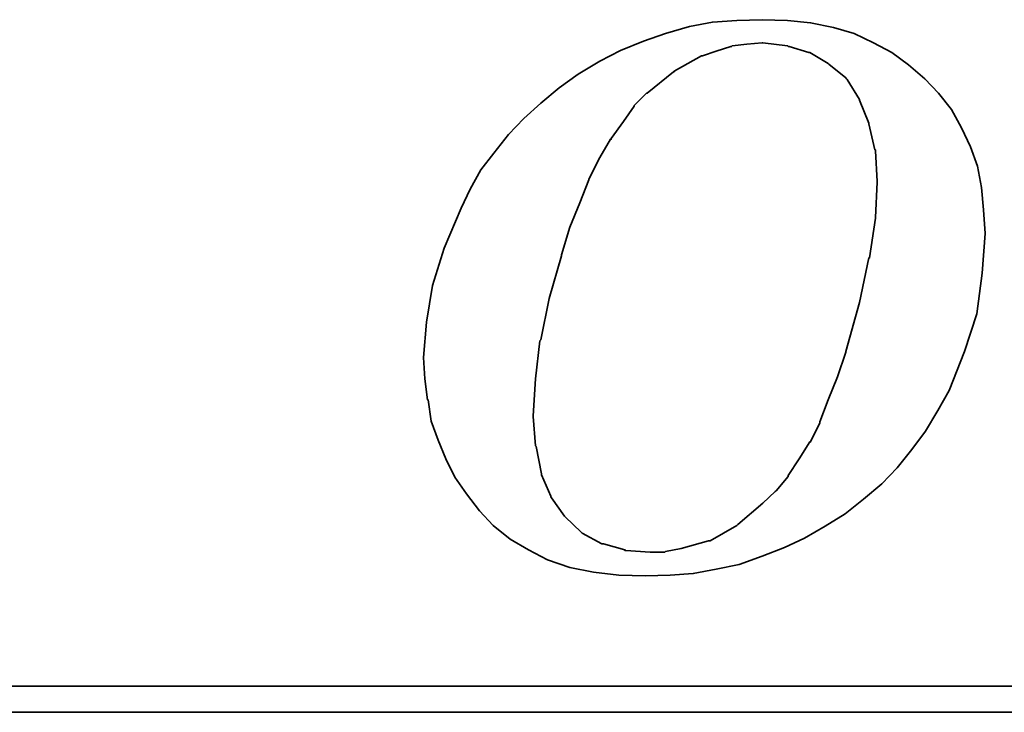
# Model space of a CAD drawing. Header units: inches. Extents: x 11 to 362, y 96 to 274.
# Tile 33 of 48: x 293.68 to 301.13, y 185.58 to 190.83. Entities that reach past the tile are written whole.
import ezdxf

# ---------------------------------------------------------------- set-up
doc = ezdxf.new("R2010")
doc.units = ezdxf.units.IN
doc.header["$LTSCALE"] = 0.25
doc.layers.add('DIM', color=4, linetype='Continuous')
doc.layers.add('layer 1', color=7, linetype='Continuous')

# ---------------------------------------------------------------- blocks, each defined once
blk = doc.blocks.new('TBI MOTION logo(完整正式版)')
at = {"layer": 'layer 1', "color": 22, "lineweight": 35}
for points, knots in [([(-11.34375, -6.98375), (-11.34375, -6.98375), (-10.91375, -7.43875), (-10.91375, -7.43875), (-10.91375, -7.43875), (-10.91375, -7.43875), (-10.38625, -7.87125), (-10.38625, -7.87125), (-10.38625, -7.87125), (-10.38625, -7.87125), (-9.81125, -8.20375), (-9.81125, -8.20375), (-9.81125, -8.20375), (-9.81125, -8.20375), (-9.21125, -8.51875), (-9.21125, -8.51875), (-9.21125, -8.51875), (-9.21125, -8.51875), (-8.51625, -8.75875), (-8.51625, -8.75875), (-8.51625, -8.75875), (-8.51625, -8.75875), (-7.77125, -8.90375), (-7.77125, -8.90375), (-7.77125, -8.90375), (-7.77125, -8.90375), (-6.97875, -8.99875), (-6.97875, -8.99875), (-6.97875, -8.99875), (-6.97875, -8.99875), (-6.14125, -9.02375), (-6.14125, -9.02375), (-6.14125, -9.02375), (-6.14125, -9.02375), (-5.37125, -8.99875), (-5.37125, -8.99875), (-5.37125, -8.99875), (-5.37125, -8.99875), (-4.65375, -8.94875), (-4.65375, -8.94875), (-4.65375, -8.94875), (-4.65375, -8.94875), (-3.93375, -8.80625), (-3.93375, -8.80625), (-3.93375, -8.80625), (-3.93375, -8.80625), (-3.21375, -8.66375), (-3.21375, -8.66375), (-3.21375, -8.66375), (-3.21375, -8.66375), (-2.49375, -8.39875), (-2.49375, -8.39875), (-2.49375, -8.39875), (-2.49375, -8.39875), (-1.79875, -8.13375), (-1.79875, -8.13375), (-1.79875, -8.13375), (-1.79875, -8.13375), (-1.17375, -7.84375), (-1.17375, -7.84375), (-1.17375, -7.84375), (-1.17375, -7.84375), (-0.52375, -7.46375), (-0.52375, -7.46375), (-0.52375, -7.46375), (-0.52375, -7.46375), (0.10124, -7.07875), (0.10124, -7.07875), (0.10124, -7.07875), (0.10124, -7.07875), (0.67625, -6.62375), (0.67625, -6.62375), (0.67625, -6.62375), (0.67625, -6.62375), (1.24874, -6.14375), (1.24874, -6.14375), (1.24874, -6.14375), (1.24874, -6.14375), (1.72874, -5.64125), (1.72874, -5.64125), (1.72874, -5.64125), (1.72874, -5.64125), (2.18624, -5.06375), (2.18624, -5.06375), (2.18624, -5.06375), (2.18624, -5.06375), (2.61625, -4.48874), (2.61625, -4.48874), (2.61625, -4.48874), (2.61625, -4.48874), (3.00125, -3.83874), (3.00125, -3.83874), (3.00125, -3.83874), (3.00125, -3.83874), (3.36124, -3.21374), (3.36124, -3.21374), (3.36124, -3.21374), (3.36124, -3.21374), (3.84374, -1.99125), (3.84374, -1.99125), (3.84374, -1.99125), (3.84374, -1.99125), (4.22625, -0.81875), (4.22625, -0.81875), (4.22625, -0.81875), (4.22625, -0.81875), (4.39125, 0.45624), (4.39125, 0.45624), (4.39125, 0.45624), (4.39125, 0.45624), (4.48874, 1.70124), (4.48874, 1.70124), (4.48874, 1.70124), (4.48874, 1.70124), (4.43874, 2.44625), (4.43874, 2.44625), (4.43874, 2.44625), (4.43874, 2.44625), (4.36874, 3.14125), (4.36874, 3.14125), (4.36874, 3.14125), (4.36874, 3.14125), (4.25125, 3.81125), (4.25125, 3.81125), (4.25125, 3.81125), (4.25125, 3.81125), (4.03124, 4.41125), (4.03124, 4.41125), (4.03124, 4.41125), (4.03124, 4.41125), (3.74374, 5.01125), (3.74374, 5.01125), (3.74374, 5.01125), (3.74374, 5.01125), (3.43124, 5.58875), (3.43124, 5.58875), (3.43124, 5.58875), (3.43124, 5.58875), (3.02625, 6.09125), (3.02625, 6.09125), (3.02625, 6.09125), (3.02625, 6.09125), (2.59374, 6.54875), (2.59374, 6.54875), (2.59374, 6.54875), (2.59374, 6.54875), (2.09124, 6.98125), (2.09124, 6.98125), (2.09124, 6.98125), (2.09124, 6.98125), (1.56124, 7.36625), (1.56124, 7.36625), (1.56124, 7.36625), (1.56124, 7.36625), (0.98624, 7.67625), (0.98624, 7.67625), (0.98624, 7.67625), (0.98624, 7.67625), (0.38624, 7.96375), (0.38624, 7.96375), (0.38624, 7.96375), (0.38624, 7.96375), (-0.25875, 8.15625), (-0.25875, 8.15625), (-0.25875, 8.15625), (-0.25875, 8.15625), (-0.98125, 8.30125), (-0.98125, 8.30125), (-0.98125, 8.30125), (-0.98125, 8.30125), (-1.70124, 8.37125), (-1.70124, 8.37125), (-1.70124, 8.37125), (-1.70124, 8.37125), (-2.49375, 8.39624), (-2.49375, 8.39624), (-2.49375, 8.39624), (-2.49375, 8.39624), (-3.28625, 8.37125), (-3.28625, 8.37125), (-3.28625, 8.37125), (-3.28625, 8.37125), (-4.05125, 8.32125), (-4.05125, 8.32125), (-4.05125, 8.32125), (-4.05125, 8.32125), (-4.77375, 8.18125), (-4.77375, 8.18125), (-4.77375, 8.18125), (-4.77375, 8.18125), (-5.51625, 7.96375), (-5.51625, 7.96375), (-5.51625, 7.96375), (-5.51625, 7.96375), (-6.21125, 7.72625), (-6.21125, 7.72625), (-6.21125, 7.72625), (-6.21125, 7.72625), (-6.92875, 7.43625), (-6.92875, 7.43625), (-6.92875, 7.43625), (-6.92875, 7.43625), (-7.57875, 7.10125), (-7.57875, 7.10125), (-7.57875, 7.10125), (-7.57875, 7.10125), (-8.24875, 6.69125), (-8.24875, 6.69125), (-8.24875, 6.69125), (-8.24875, 6.69125), (-8.84875, 6.26125), (-8.84875, 6.26125), (-8.84875, 6.26125), (-8.84875, 6.26125), (-9.42625, 5.78125), (-9.42625, 5.78125), (-9.42625, 5.78125), (-9.42625, 5.78125), (-9.95375, 5.30125), (-9.95375, 5.30125), (-9.95375, 5.30125), (-9.95375, 5.30125), (-10.43375, 4.79624), (-10.43375, 4.79624), (-10.43375, 4.79624), (-10.43375, 4.79624), (-10.88875, 4.22125), (-10.88875, 4.22125), (-10.88875, 4.22125), (-10.88875, 4.22125), (-11.29875, 3.69375), (-11.29875, 3.69375), (-11.29875, 3.69375), (-11.29875, 3.69375), (-11.63375, 3.09125), (-11.63375, 3.09125), (-11.63375, 3.09125), (-11.63375, 3.09125), (-11.91875, 2.49625), (-11.91875, 2.49625), (-11.91875, 2.49625), (-11.91875, 2.49625), (-12.44875, 1.24625), (-12.44875, 1.24625), (-12.44875, 1.24625), (-12.44875, 1.24625), (-12.80875, 0.06874), (-12.80875, 0.06874), (-12.80875, 0.06874), (-12.80875, 0.06874), (-12.99875, -1.07875), (-12.99875, -1.07875), (-12.99875, -1.07875), (-12.99875, -1.07875), (-13.09375, -2.18375), (-13.09375, -2.18375), (-13.09375, -2.18375), (-13.09375, -2.18375), (-13.04875, -2.85375), (-13.04875, -2.85375), (-13.04875, -2.85375), (-13.04875, -2.85375), (-12.97375, -3.50375), (-12.97375, -3.50375), (-12.97375, -3.50375), (-12.97375, -3.50375), (-12.95375, -3.50375), (-12.95375, -3.50375), (-12.95375, -3.50375), (-12.95375, -3.50375), (-12.85375, -4.17375), (-12.85375, -4.17375), (-12.85375, -4.17375), (-12.85375, -4.17375), (-12.63875, -4.77624), (-12.63875, -4.77624), (-12.63875, -4.77624), (-12.63875, -4.77624), (-12.39875, -5.35125), (-12.39875, -5.35125), (-12.39875, -5.35125), (-12.39875, -5.35125), (-12.11375, -5.92875), (-12.11375, -5.92875), (-12.11375, -5.92875), (-12.11375, -5.92875), (-11.75375, -6.45375), (-11.75375, -6.45375), (-11.75375, -6.45375), (-11.75375, -6.45375), (-11.34375, -6.98375), (-11.34375, -6.98375)], [0, 0, 0, 0, 0.01369863, 0.01369863, 0.01369863, 0.01369863, 0.02739726, 0.02739726, 0.02739726, 0.02739726, 0.04109589, 0.04109589, 0.04109589, 0.04109589, 0.05479452, 0.05479452, 0.05479452, 0.05479452, 0.06849315, 0.06849315, 0.06849315, 0.06849315, 0.08219178, 0.08219178, 0.08219178, 0.08219178, 0.09589041, 0.09589041, 0.09589041, 0.09589041, 0.10958904, 0.10958904, 0.10958904, 0.10958904, 0.12328767, 0.12328767, 0.12328767, 0.12328767, 0.1369863, 0.1369863, 0.1369863, 0.1369863, 0.15068493, 0.15068493, 0.15068493, 0.15068493, 0.16438356, 0.16438356, 0.16438356, 0.16438356, 0.17808219, 0.17808219, 0.17808219, 0.17808219, 0.19178082, 0.19178082, 0.19178082, 0.19178082, 0.20547945, 0.20547945, 0.20547945, 0.20547945, 0.21917808, 0.21917808, 0.21917808, 0.21917808, 0.23287671, 0.23287671, 0.23287671, 0.23287671, 0.24657534, 0.24657534, 0.24657534, 0.24657534, 0.26027397, 0.26027397, 0.26027397, 0.26027397, 0.2739726, 0.2739726, 0.2739726, 0.2739726, 0.28767123, 0.28767123, 0.28767123, 0.28767123, 0.30136986, 0.30136986, 0.30136986, 0.30136986, 0.31506849, 0.31506849, 0.31506849, 0.31506849, 0.32876712, 0.32876712, 0.32876712, 0.32876712, 0.34246575, 0.34246575, 0.34246575, 0.34246575, 0.35616438, 0.35616438, 0.35616438, 0.35616438, 0.36986301, 0.36986301, 0.36986301, 0.36986301, 0.38356164, 0.38356164, 0.38356164, 0.38356164, 0.39726027, 0.39726027, 0.39726027, 0.39726027, 0.4109589, 0.4109589, 0.4109589, 0.4109589, 0.42465753, 0.42465753, 0.42465753, 0.42465753, 0.43835616, 0.43835616, 0.43835616, 0.43835616, 0.45205479, 0.45205479, 0.45205479, 0.45205479, 0.46575342, 0.46575342, 0.46575342, 0.46575342, 0.47945205, 0.47945205, 0.47945205, 0.47945205, 0.49315068, 0.49315068, 0.49315068, 0.49315068, 0.50684932, 0.50684932, 0.50684932, 0.50684932, 0.52054795, 0.52054795, 0.52054795, 0.52054795, 0.53424658, 0.53424658, 0.53424658, 0.53424658, 0.54794521, 0.54794521, 0.54794521, 0.54794521, 0.56164384, 0.56164384, 0.56164384, 0.56164384, 0.57534247, 0.57534247, 0.57534247, 0.57534247, 0.5890411, 0.5890411, 0.5890411, 0.5890411, 0.60273973, 0.60273973, 0.60273973, 0.60273973, 0.61643836, 0.61643836, 0.61643836, 0.61643836, 0.63013699, 0.63013699, 0.63013699, 0.63013699, 0.64383562, 0.64383562, 0.64383562, 0.64383562, 0.65753425, 0.65753425, 0.65753425, 0.65753425, 0.67123288, 0.67123288, 0.67123288, 0.67123288, 0.68493151, 0.68493151, 0.68493151, 0.68493151, 0.69863014, 0.69863014, 0.69863014, 0.69863014, 0.71232877, 0.71232877, 0.71232877, 0.71232877, 0.7260274, 0.7260274, 0.7260274, 0.7260274, 0.73972603, 0.73972603, 0.73972603, 0.73972603, 0.75342466, 0.75342466, 0.75342466, 0.75342466, 0.76712329, 0.76712329, 0.76712329, 0.76712329, 0.78082192, 0.78082192, 0.78082192, 0.78082192, 0.79452055, 0.79452055, 0.79452055, 0.79452055, 0.80821918, 0.80821918, 0.80821918, 0.80821918, 0.82191781, 0.82191781, 0.82191781, 0.82191781, 0.83561644, 0.83561644, 0.83561644, 0.83561644, 0.84931507, 0.84931507, 0.84931507, 0.84931507, 0.8630137, 0.8630137, 0.8630137, 0.8630137, 0.87671233, 0.87671233, 0.87671233, 0.87671233, 0.89041096, 0.89041096, 0.89041096, 0.89041096, 0.90410959, 0.90410959, 0.90410959, 0.90410959, 0.91780822, 0.91780822, 0.91780822, 0.91780822, 0.93150685, 0.93150685, 0.93150685, 0.93150685, 0.94520548, 0.94520548, 0.94520548, 0.94520548, 0.95890411, 0.95890411, 0.95890411, 0.95890411, 0.97260274, 0.97260274, 0.97260274, 0.97260274, 0.98630137, 0.98630137, 0.98630137, 0.98630137, 1, 1, 1, 1]), ([(-8.77875, 1.03124), (-8.77875, 1.03124), (-8.51625, 1.89625), (-8.51625, 1.89625), (-8.51625, 1.89625), (-8.51625, 1.89625), (-8.20375, 2.66375), (-8.20375, 2.66375), (-8.20375, 2.66375), (-8.20375, 2.66375), (-7.91625, 3.38125), (-7.91625, 3.38125), (-7.91625, 3.38125), (-7.91625, 3.38125), (-7.91625, 3.40624), (-7.91625, 3.40624), (-7.91625, 3.40624), (-7.91625, 3.40624), (-7.57875, 4.07624), (-7.57875, 4.07624), (-7.57875, 4.07624), (-7.57875, 4.07624), (-7.24375, 4.65125), (-7.24375, 4.65125), (-7.24375, 4.65125), (-7.24375, 4.65125), (-7.21875, 4.65125), (-7.21875, 4.65125), (-7.21875, 4.65125), (-7.21875, 4.65125), (-7.21875, 4.67624), (-7.21875, 4.67624), (-7.21875, 4.67624), (-7.21875, 4.67624), (-6.83625, 5.20375), (-6.83625, 5.20375), (-6.83625, 5.20375), (-6.83625, 5.20375), (-6.49875, 5.68625), (-6.49875, 5.68625), (-6.49875, 5.68625), (-6.49875, 5.68625), (-6.49875, 5.70625), (-6.49875, 5.70625), (-6.49875, 5.70625), (-6.49875, 5.70625), (-6.11625, 6.09125), (-6.11625, 6.09125), (-6.11625, 6.09125), (-6.11625, 6.09125), (-6.09125, 6.09125), (-6.09125, 6.09125), (-6.09125, 6.09125), (-6.09125, 6.09125), (-5.27375, 6.76625), (-5.27375, 6.76625), (-5.27375, 6.76625), (-5.27375, 6.76625), (-5.24875, 6.76625), (-5.24875, 6.76625), (-5.24875, 6.76625), (-5.24875, 6.76625), (-5.24875, 6.78625), (-5.24875, 6.78625), (-5.24875, 6.78625), (-5.24875, 6.78625), (-4.38875, 7.26624), (-4.38875, 7.26624), (-4.38875, 7.26624), (-4.38875, 7.26624), (-4.36125, 7.26624), (-4.36125, 7.26624), (-4.36125, 7.26624), (-4.36125, 7.26624), (-3.93375, 7.41125), (-3.93375, 7.41125), (-3.93375, 7.41125), (-3.93375, 7.41125), (-3.47375, 7.55625), (-3.47375, 7.55625), (-3.47375, 7.55625), (-3.47375, 7.55625), (-3.45375, 7.55625), (-3.45375, 7.55625), (-3.45375, 7.55625), (-3.45375, 7.55625), (-3.42875, 7.58124), (-3.42875, 7.58124), (-3.42875, 7.58124), (-3.42875, 7.58124), (-2.97375, 7.62625), (-2.97375, 7.62625), (-2.97375, 7.62625), (-2.97375, 7.62625), (-2.49375, 7.67625), (-2.49375, 7.67625), (-2.49375, 7.67625), (-2.49375, 7.67625), (-2.46875, 7.67625), (-2.46875, 7.67625), (-2.46875, 7.67625), (-2.46875, 7.67625), (-1.70124, 7.58124), (-1.70124, 7.58124), (-1.70124, 7.58124), (-1.70124, 7.58124), (-1.67875, 7.55625), (-1.67875, 7.55625), (-1.67875, 7.55625), (-1.67875, 7.55625), (-1.65375, 7.55625), (-1.65375, 7.55625), (-1.65375, 7.55625), (-1.65375, 7.55625), (-1.03125, 7.36625), (-1.03125, 7.36625), (-1.03125, 7.36625), (-1.03125, 7.36625), (-1.00625, 7.36625), (-1.00625, 7.36625), (-1.00625, 7.36625), (-1.00625, 7.36625), (-0.43124, 7.02624), (-0.43124, 7.02624), (-0.43124, 7.02624), (-0.43124, 7.02624), (-0.40625, 7.00624), (-0.40625, 7.00624), (-0.40625, 7.00624), (-0.40625, 7.00624), (0.12124, 6.57124), (0.12124, 6.57124), (0.12124, 6.57124), (0.12124, 6.57124), (0.14624, 6.54875), (0.14624, 6.54875), (0.14624, 6.54875), (0.14624, 6.54875), (0.17124, 6.52375), (0.17124, 6.52375), (0.17124, 6.52375), (0.17124, 6.52375), (0.55625, 5.89875), (0.55625, 5.89875), (0.55625, 5.89875), (0.55625, 5.89875), (0.55625, 5.87625), (0.55625, 5.87625), (0.55625, 5.87625), (0.55625, 5.87625), (0.84124, 5.15625), (0.84124, 5.15625), (0.84124, 5.15625), (0.84124, 5.15625), (0.84124, 5.13125), (0.84124, 5.13125), (0.84124, 5.13125), (0.84124, 5.13125), (1.03624, 4.31875), (1.03624, 4.31875), (1.03624, 4.31875), (1.03624, 4.31875), (1.05624, 4.31875), (1.05624, 4.31875), (1.05624, 4.31875), (1.05624, 4.31875), (1.05624, 4.29125), (1.05624, 4.29125), (1.05624, 4.29125), (1.05624, 4.29125), (1.10625, 3.33125), (1.10625, 3.33125), (1.10625, 3.33125), (1.10625, 3.33125), (1.10625, 3.30875), (1.10625, 3.30875), (1.10625, 3.30875), (1.10625, 3.30875), (1.05624, 2.20624), (1.05624, 2.20624), (1.05624, 2.20624), (1.05624, 2.20624), (1.05624, 2.18124), (1.05624, 2.18124), (1.05624, 2.18124), (1.05624, 2.18124), (0.86624, 0.93624), (0.86624, 0.93624), (0.86624, 0.93624), (0.86624, 0.93624), (0.84124, 0.93624), (0.84124, 0.93624), (0.84124, 0.93624), (0.84124, 0.93624), (0.55625, -0.45874), (0.55625, -0.45874), (0.55625, -0.45874), (0.55625, -0.45874), (0.12124, -1.99125), (0.12124, -1.99125), (0.12124, -1.99125), (0.12124, -1.99125), (0.12124, -2.01874), (0.12124, -2.01874), (0.12124, -2.01874), (0.12124, -2.01874), (-0.13874, -2.78375), (-0.13874, -2.78375), (-0.13874, -2.78375), (-0.13874, -2.78375), (-0.43124, -3.50375), (-0.43124, -3.50375), (-0.43124, -3.50375), (-0.43124, -3.50375), (-0.69375, -4.19875), (-0.69375, -4.19875), (-0.69375, -4.19875), (-0.69375, -4.19875), (-0.69375, -4.22375), (-0.69375, -4.22375), (-0.69375, -4.22375), (-0.69375, -4.22375), (-0.98125, -4.82374), (-0.98125, -4.82374), (-0.98125, -4.82374), (-0.98125, -4.82374), (-1.00625, -4.82374), (-1.00625, -4.82374), (-1.00625, -4.82374), (-1.00625, -4.82374), (-1.33875, -5.35125), (-1.33875, -5.35125), (-1.33875, -5.35125), (-1.33875, -5.35125), (-1.67875, -5.87875), (-1.67875, -5.87875), (-1.67875, -5.87875), (-1.67875, -5.87875), (-1.67875, -5.90375), (-1.67875, -5.90375), (-1.67875, -5.90375), (-1.67875, -5.90375), (-2.05875, -6.35875), (-2.05875, -6.35875), (-2.05875, -6.35875), (-2.05875, -6.35875), (-2.08375, -6.38375), (-2.08375, -6.38375), (-2.08375, -6.38375), (-2.08375, -6.38375), (-2.46875, -6.74375), (-2.46875, -6.74375), (-2.46875, -6.74375), (-2.46875, -6.74375), (-3.25875, -7.41625), (-3.25875, -7.41625), (-3.25875, -7.41625), (-3.25875, -7.41625), (-3.28625, -7.43875), (-3.28625, -7.43875), (-3.28625, -7.43875), (-3.28625, -7.43875), (-4.12375, -7.91875), (-4.12375, -7.91875), (-4.12375, -7.91875), (-4.12375, -7.91875), (-4.14875, -7.91875), (-4.14875, -7.91875), (-4.14875, -7.91875), (-4.14875, -7.91875), (-4.17125, -7.91875), (-4.17125, -7.91875), (-4.17125, -7.91875), (-4.17125, -7.91875), (-5.03375, -8.15875), (-5.03375, -8.15875), (-5.03375, -8.15875), (-5.03375, -8.15875), (-5.51625, -8.25625), (-5.51625, -8.25625), (-5.51625, -8.25625), (-5.51625, -8.25625), (-5.54125, -8.27875), (-5.54125, -8.27875), (-5.54125, -8.27875), (-5.54125, -8.27875), (-5.56375, -8.27875), (-5.56375, -8.27875), (-5.56375, -8.27875), (-5.56375, -8.27875), (-5.99625, -8.27875), (-5.99625, -8.27875), (-5.99625, -8.27875), (-5.99625, -8.27875), (-6.76375, -8.23125), (-6.76375, -8.23125), (-6.76375, -8.23125), (-6.76375, -8.23125), (-6.78875, -8.23125), (-6.78875, -8.23125), (-6.78875, -8.23125), (-6.78875, -8.23125), (-6.78875, -8.20375), (-6.78875, -8.20375), (-6.78875, -8.20375), (-6.78875, -8.20375), (-7.45875, -8.01375), (-7.45875, -8.01375), (-7.45875, -8.01375), (-7.45875, -8.01375), (-7.48375, -8.01375), (-7.48375, -8.01375), (-7.48375, -8.01375), (-7.48375, -8.01375), (-7.50875, -8.01375), (-7.50875, -8.01375), (-7.50875, -8.01375), (-7.50875, -8.01375), (-8.13125, -7.67875), (-8.13125, -7.67875), (-8.13125, -7.67875), (-8.13125, -7.67875), (-8.15625, -7.65375), (-8.15625, -7.65375), (-8.15625, -7.65375), (-8.15625, -7.65375), (-8.65875, -7.17375), (-8.65875, -7.17375), (-8.65875, -7.17375), (-8.65875, -7.17375), (-8.68375, -7.14875), (-8.68375, -7.14875), (-8.68375, -7.14875), (-8.68375, -7.14875), (-9.08875, -6.57375), (-9.08875, -6.57375), (-9.08875, -6.57375), (-9.08875, -6.57375), (-9.11375, -6.54875), (-9.11375, -6.54875), (-9.11375, -6.54875), (-9.11375, -6.54875), (-9.11375, -6.52875), (-9.11375, -6.52875), (-9.11375, -6.52875), (-9.11375, -6.52875), (-9.40375, -5.85375), (-9.40375, -5.85375), (-9.40375, -5.85375), (-9.40375, -5.85375), (-9.40375, -5.82875), (-9.40375, -5.82875), (-9.40375, -5.82875), (-9.40375, -5.82875), (-9.56875, -4.96875), (-9.56875, -4.96875), (-9.56875, -4.96875), (-9.56875, -4.96875), (-9.59375, -4.94375), (-9.59375, -4.94375), (-9.59375, -4.94375), (-9.59375, -4.94375), (-9.66375, -4.03375), (-9.66375, -4.03375), (-9.66375, -4.03375), (-9.66375, -4.03375), (-9.66375, -4.00875), (-9.66375, -4.00875), (-9.66375, -4.00875), (-9.66375, -4.00875), (-9.59375, -2.85375), (-9.59375, -2.85375), (-9.59375, -2.85375), (-9.59375, -2.85375), (-9.45125, -1.65875), (-9.45125, -1.65875), (-9.45125, -1.65875), (-9.45125, -1.65875), (-9.42625, -1.63375), (-9.42625, -1.63375), (-9.42625, -1.63375), (-9.42625, -1.63375), (-9.16125, -0.33875), (-9.16125, -0.33875), (-9.16125, -0.33875), (-9.16125, -0.33875), (-8.77875, 1.00624), (-8.77875, 1.00624), (-8.77875, 1.00624), (-8.77875, 1.00624), (-8.77875, 1.03124), (-8.77875, 1.03124)], [0, 0, 0, 0, 0.01020408, 0.01020408, 0.01020408, 0.01020408, 0.02040816, 0.02040816, 0.02040816, 0.02040816, 0.03061224, 0.03061224, 0.03061224, 0.03061224, 0.04081633, 0.04081633, 0.04081633, 0.04081633, 0.05102041, 0.05102041, 0.05102041, 0.05102041, 0.06122449, 0.06122449, 0.06122449, 0.06122449, 0.07142857, 0.07142857, 0.07142857, 0.07142857, 0.08163265, 0.08163265, 0.08163265, 0.08163265, 0.09183673, 0.09183673, 0.09183673, 0.09183673, 0.10204082, 0.10204082, 0.10204082, 0.10204082, 0.1122449, 0.1122449, 0.1122449, 0.1122449, 0.12244898, 0.12244898, 0.12244898, 0.12244898, 0.13265306, 0.13265306, 0.13265306, 0.13265306, 0.14285714, 0.14285714, 0.14285714, 0.14285714, 0.15306122, 0.15306122, 0.15306122, 0.15306122, 0.16326531, 0.16326531, 0.16326531, 0.16326531, 0.17346939, 0.17346939, 0.17346939, 0.17346939, 0.18367347, 0.18367347, 0.18367347, 0.18367347, 0.19387755, 0.19387755, 0.19387755, 0.19387755, 0.20408163, 0.20408163, 0.20408163, 0.20408163, 0.21428571, 0.21428571, 0.21428571, 0.21428571, 0.2244898, 0.2244898, 0.2244898, 0.2244898, 0.23469388, 0.23469388, 0.23469388, 0.23469388, 0.24489796, 0.24489796, 0.24489796, 0.24489796, 0.25510204, 0.25510204, 0.25510204, 0.25510204, 0.26530612, 0.26530612, 0.26530612, 0.26530612, 0.2755102, 0.2755102, 0.2755102, 0.2755102, 0.28571429, 0.28571429, 0.28571429, 0.28571429, 0.29591837, 0.29591837, 0.29591837, 0.29591837, 0.30612245, 0.30612245, 0.30612245, 0.30612245, 0.31632653, 0.31632653, 0.31632653, 0.31632653, 0.32653061, 0.32653061, 0.32653061, 0.32653061, 0.33673469, 0.33673469, 0.33673469, 0.33673469, 0.34693878, 0.34693878, 0.34693878, 0.34693878, 0.35714286, 0.35714286, 0.35714286, 0.35714286, 0.36734694, 0.36734694, 0.36734694, 0.36734694, 0.37755102, 0.37755102, 0.37755102, 0.37755102, 0.3877551, 0.3877551, 0.3877551, 0.3877551, 0.39795918, 0.39795918, 0.39795918, 0.39795918, 0.40816327, 0.40816327, 0.40816327, 0.40816327, 0.41836735, 0.41836735, 0.41836735, 0.41836735, 0.42857143, 0.42857143, 0.42857143, 0.42857143, 0.43877551, 0.43877551, 0.43877551, 0.43877551, 0.44897959, 0.44897959, 0.44897959, 0.44897959, 0.45918367, 0.45918367, 0.45918367, 0.45918367, 0.46938776, 0.46938776, 0.46938776, 0.46938776, 0.47959184, 0.47959184, 0.47959184, 0.47959184, 0.48979592, 0.48979592, 0.48979592, 0.48979592, 0.5, 0.5, 0.5, 0.5, 0.51020408, 0.51020408, 0.51020408, 0.51020408, 0.52040816, 0.52040816, 0.52040816, 0.52040816, 0.53061224, 0.53061224, 0.53061224, 0.53061224, 0.54081633, 0.54081633, 0.54081633, 0.54081633, 0.55102041, 0.55102041, 0.55102041, 0.55102041, 0.56122449, 0.56122449, 0.56122449, 0.56122449, 0.57142857, 0.57142857, 0.57142857, 0.57142857, 0.58163265, 0.58163265, 0.58163265, 0.58163265, 0.59183673, 0.59183673, 0.59183673, 0.59183673, 0.60204082, 0.60204082, 0.60204082, 0.60204082, 0.6122449, 0.6122449, 0.6122449, 0.6122449, 0.62244898, 0.62244898, 0.62244898, 0.62244898, 0.63265306, 0.63265306, 0.63265306, 0.63265306, 0.64285714, 0.64285714, 0.64285714, 0.64285714, 0.65306122, 0.65306122, 0.65306122, 0.65306122, 0.66326531, 0.66326531, 0.66326531, 0.66326531, 0.67346939, 0.67346939, 0.67346939, 0.67346939, 0.68367347, 0.68367347, 0.68367347, 0.68367347, 0.69387755, 0.69387755, 0.69387755, 0.69387755, 0.70408163, 0.70408163, 0.70408163, 0.70408163, 0.71428571, 0.71428571, 0.71428571, 0.71428571, 0.7244898, 0.7244898, 0.7244898, 0.7244898, 0.73469388, 0.73469388, 0.73469388, 0.73469388, 0.74489796, 0.74489796, 0.74489796, 0.74489796, 0.75510204, 0.75510204, 0.75510204, 0.75510204, 0.76530612, 0.76530612, 0.76530612, 0.76530612, 0.7755102, 0.7755102, 0.7755102, 0.7755102, 0.78571429, 0.78571429, 0.78571429, 0.78571429, 0.79591837, 0.79591837, 0.79591837, 0.79591837, 0.80612245, 0.80612245, 0.80612245, 0.80612245, 0.81632653, 0.81632653, 0.81632653, 0.81632653, 0.82653061, 0.82653061, 0.82653061, 0.82653061, 0.83673469, 0.83673469, 0.83673469, 0.83673469, 0.84693878, 0.84693878, 0.84693878, 0.84693878, 0.85714286, 0.85714286, 0.85714286, 0.85714286, 0.86734694, 0.86734694, 0.86734694, 0.86734694, 0.87755102, 0.87755102, 0.87755102, 0.87755102, 0.8877551, 0.8877551, 0.8877551, 0.8877551, 0.89795918, 0.89795918, 0.89795918, 0.89795918, 0.90816327, 0.90816327, 0.90816327, 0.90816327, 0.91836735, 0.91836735, 0.91836735, 0.91836735, 0.92857143, 0.92857143, 0.92857143, 0.92857143, 0.93877551, 0.93877551, 0.93877551, 0.93877551, 0.94897959, 0.94897959, 0.94897959, 0.94897959, 0.95918367, 0.95918367, 0.95918367, 0.95918367, 0.96938776, 0.96938776, 0.96938776, 0.96938776, 0.97959184, 0.97959184, 0.97959184, 0.97959184, 0.98979592, 0.98979592, 0.98979592, 0.98979592, 1, 1, 1, 1]), ([(75.90875, -9.47875), (75.90875, -9.47875), (75.90875, -12.28625), (75.90875, -12.28625), (75.90875, -12.28625), (75.90875, -12.28625), (75.90875, -12.47875), (75.90875, -12.47875), (75.90875, -12.47875), (75.90875, -12.47875), (75.71625, -12.47875), (75.71625, -12.47875), (75.71625, -12.47875), (75.71625, -12.47875), (-88.32875, -12.47875), (-88.32875, -12.47875), (-88.32875, -12.47875), (-88.32875, -12.47875), (-88.32875, -13.29375), (-88.32875, -13.29375), (-88.32875, -13.29375), (-88.32875, -13.29375), (82.89125, -13.29375), (82.89125, -13.29375), (82.89125, -13.29375), (82.89125, -13.29375), (75.90875, -9.47875), (75.90875, -9.47875)], [0, 0, 0, 0, 0.14285714, 0.14285714, 0.14285714, 0.14285714, 0.28571429, 0.28571429, 0.28571429, 0.28571429, 0.42857143, 0.42857143, 0.42857143, 0.42857143, 0.57142857, 0.57142857, 0.57142857, 0.57142857, 0.71428571, 0.71428571, 0.71428571, 0.71428571, 0.85714286, 0.85714286, 0.85714286, 0.85714286, 1, 1, 1, 1])]:
    blk.add_open_spline(points, degree=3, knots=knots, dxfattribs=at)

msp = doc.modelspace()

# ---------------------------------------------------------------- block references
at = {"layer": 'DIM', "xscale": 0.2416979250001, "yscale": 0.2416979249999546, "zscale": 0.241697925}
msp.add_blockref('TBI MOTION logo(完整正式版)', (299.9017, 188.797), dxfattribs=at)

doc.saveas('drawing.dxf')
